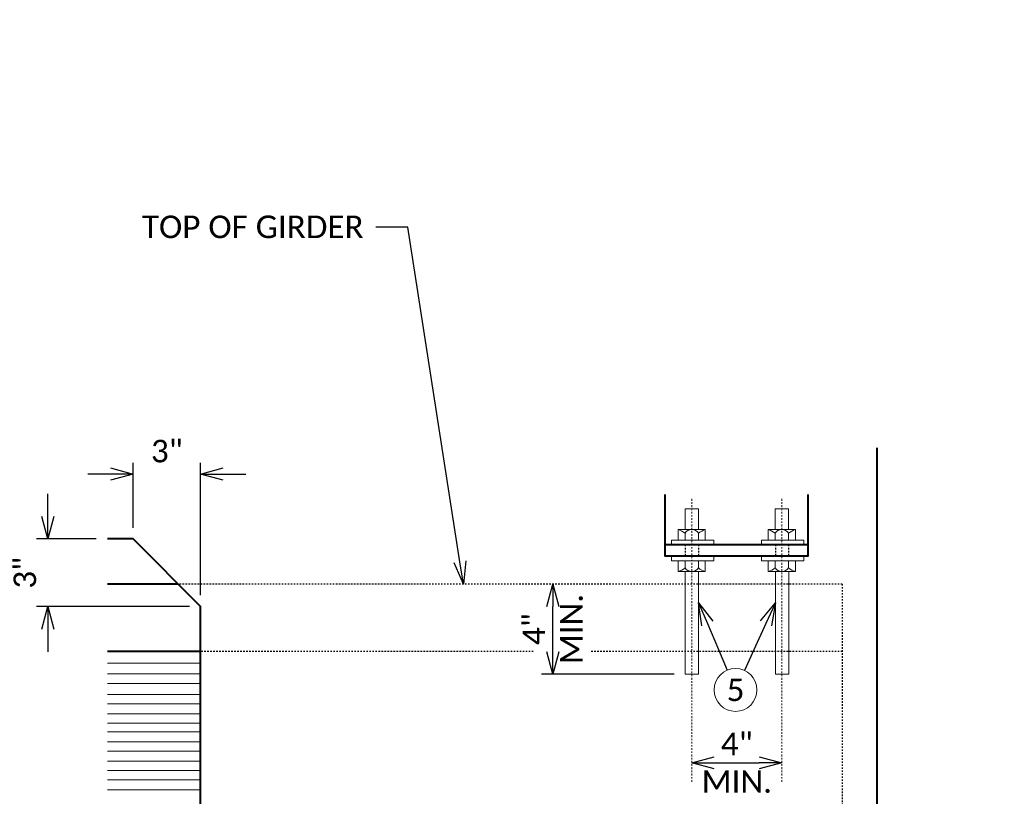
# Model space of a CAD drawing. Extents: x -1664 to -1047, y -2943 to -2691.
# Tile 14 of 17: x -1518 to -1453, y -2743 to -2691. Entities that reach past the tile are written whole.
import ezdxf
from ezdxf import colors
from ezdxf.entities.mleader import LeaderData, LeaderLine
from ezdxf.math import Vec2, Vec3

# ---------------------------------------------------------------- set-up
doc = ezdxf.new("R2010")
doc.units = 0
doc.header["$MEASUREMENT"] = 0
doc.linetypes.add('Wisdot2', pattern=[0.125, 0.0625, -0.0625])
doc.linetypes.add('Wisdot4', pattern=[0.28125, 0.125, -0.0625, 0.03125, -0.0625])
for name, color, linetype, lineweight in [('B_ANNO_DIM', 7, 'Continuous', 18), ('B_ANNO_SYMB', 7, 'Continuous', 18), ('B_ANNO_TEXT', 7, 'Continuous', 18), ('B_CNTR', 1, 'Wisdot4', 18), ('B_CONC_DECK', 1, 'Continuous', 40), ('B_DETAIL', 7, 'Continuous', 18), ('B_DETAIL_HIDDEN', 7, 'Wisdot2', 25), ('B_DETAIL_OBJ', 7, 'Continuous', 40), ('B_STEEL_BOLT', 3, 'Continuous', 18)]:
    doc.layers.add(name, color=color, linetype=linetype, lineweight=lineweight)
doc.styles.add('Annotative', font='calibri.ttf', dxfattribs={"height": 0.0625})
doc.styles.get("Standard").update_dxf_attribs({"font": 'calibri.ttf'})
doc.dimstyles.new('Annotative', dxfattribs={"dimscale": 0, "dimtxt": 0.0625, "dimasz": 0.0625, "dimexe": 0.03125, "dimexo": 0.03125, "dimgap": 0.03125, "dimtad": 1, "dimdec": 3, "dimzin": 3, "dimdsep": 46, "dimlunit": 4, "dimtxsty": 'Standard', "dimblk": 'OPEN30', "dimcen": 0.03125, "dimaunit": 1, "dimadec": 0, "dimazin": 3, "dimtfac": 0.75, "dimtdec": 3, "dimtofl": 0, "dimtmove": 0, "dimatfit": 3, "dimldrblk": 'OPEN30', "dimfxl": 1, "dimtfill": 1, "dimfrac": 1, "dimtolj": 1, "dimtzin": 0, "dimarcsym": 0})

# ---------------------------------------------------------------- blocks, each defined once
blk = doc.blocks.new('_Open30')
at = {"color": 0, "linetype": 'ByBlock', "lineweight": -2}
for p, q in [((-1, 0.268), (0, 0)), ((0, 0), (-1, -0.268)), ((0, 0), (-1, 0))]:
    blk.add_line(p, q, dxfattribs=at)
blk = doc.blocks.new('*D5945')
at = {"layer": 'B_ANNO_DIM', "color": 0, "lineweight": -2, "transparency": 16777216}
for p, q in [((147.128, 218.957), (147.128, 220.457)), ((150.348, 217.457), (146.378, 217.457)), ((156.552, 212.959), (146.378, 212.959)), ((147.128, 211.459), (147.128, 209.959))]:
    blk.add_line(p, q, dxfattribs=at)
at = {"layer": 'Defpoints', "color": 0, "transparency": 16777216}
for p in [(147.128, 217.457), (151.098, 217.457), (157.302, 212.959)]:
    blk.add_point(p, dxfattribs=at)
at = {"layer": 'B_ANNO_DIM', "color": 0, "lineweight": -2, "transparency": 16777216, "xscale": 1.5, "yscale": 1.5, "zscale": 1.5}
for p, rotation in [((147.128, 217.457), 270), ((147.128, 212.959), 90)]:
    blk.add_blockref('_Open30', p, dxfattribs=dict(at, rotation=rotation))
at = {"layer": 'B_ANNO_DIM', "color": 0, "transparency": 16777216, "insert": (145.609, 215.208), "char_height": 1.5, "attachment_point": 5, "rotation": 90, "bg_fill": 3, "box_fill_scale": 1.25, "bg_fill_color": 256, "bg_fill_true_color": 13158600, "bg_fill_transparency": 0}
blk.add_mtext('\\A1;3"', dxfattribs=at)
blk = doc.blocks.new('*D5888')
at = {"layer": 'B_ANNO_DIM', "color": 0, "lineweight": -2, "transparency": 16777216}
for p, q in [((152.804, 218.207), (152.804, 222.526)), ((157.302, 213.709), (157.302, 222.526)), ((151.304, 221.776), (149.804, 221.776)), ((158.802, 221.776), (160.302, 221.776))]:
    blk.add_line(p, q, dxfattribs=at)
at = {"layer": 'Defpoints', "color": 0, "transparency": 16777216}
for p in [(157.302, 221.776), (152.804, 217.457), (157.302, 212.959)]:
    blk.add_point(p, dxfattribs=at)
at = {"layer": 'B_ANNO_DIM', "color": 0, "lineweight": -2, "transparency": 16777216, "xscale": 1.5, "yscale": 1.5, "zscale": 1.5}
blk.add_blockref('_Open30', (152.804, 221.776), dxfattribs=at)
at = {"layer": 'B_ANNO_DIM', "color": 0, "lineweight": -2, "transparency": 16777216, "xscale": 1.5, "yscale": 1.5, "zscale": 1.5, "rotation": 180}
blk.add_blockref('_Open30', (157.302, 221.776), dxfattribs=at)
at = {"layer": 'B_ANNO_DIM', "color": 0, "transparency": 16777216, "insert": (155.053, 223.295), "char_height": 1.5, "attachment_point": 5, "bg_fill": 3, "box_fill_scale": 1.25, "bg_fill_color": 256, "bg_fill_true_color": 13158600, "bg_fill_transparency": 0}
blk.add_mtext('\\A1;3"', dxfattribs=at)
blk = doc.blocks.new('*D5887')
at = {"layer": 'B_ANNO_DIM', "color": 0, "lineweight": -2, "transparency": 16777216}
blk.add_line((191.484, 202.563), (194.478, 202.563), dxfattribs=at)
at = {"layer": 'Defpoints', "color": 0, "transparency": 16777216}
for p in [(189.984, 202.563), (195.978, 202.563), (195.978, 202.563)]:
    blk.add_point(p, dxfattribs=at)
at = {"layer": 'B_ANNO_DIM', "color": 0, "lineweight": -2, "transparency": 16777216, "xscale": 1.5, "yscale": 1.5, "zscale": 1.5, "rotation": 180}
blk.add_blockref('_Open30', (189.984, 202.563), dxfattribs=at)
at = {"layer": 'B_ANNO_DIM', "color": 0, "lineweight": -2, "transparency": 16777216, "xscale": 1.5, "yscale": 1.5, "zscale": 1.5}
blk.add_blockref('_Open30', (195.978, 202.563), dxfattribs=at)
at = {"layer": 'B_ANNO_DIM', "color": 0, "transparency": 16777216, "insert": (192.981, 202.563), "char_height": 1.5, "attachment_point": 5}
blk.add_mtext('\\A1;4"\\PMIN.', dxfattribs=at)
blk = doc.blocks.new('*D5960')
at = {"layer": 'B_ANNO_DIM', "color": 0, "lineweight": -2, "transparency": 16777216}
for p, q in [((180.732, 209.957), (180.732, 212.957)), ((188.802, 208.457), (179.982, 208.457))]:
    blk.add_line(p, q, dxfattribs=at)
at = {"layer": 'Defpoints', "color": 0, "transparency": 16777216}
for p in [(180.732, 214.457), (180.732, 214.457), (189.552, 208.457)]:
    blk.add_point(p, dxfattribs=at)
at = {"layer": 'B_ANNO_DIM', "color": 0, "lineweight": -2, "transparency": 16777216, "xscale": 1.5, "yscale": 1.5, "zscale": 1.5}
for p, rotation in [((180.732, 214.457), 90), ((180.732, 208.457), 270)]:
    blk.add_blockref('_Open30', p, dxfattribs=dict(at, rotation=rotation))
at = {"layer": 'B_ANNO_DIM', "color": 0, "transparency": 16777216, "insert": (180.732, 211.46), "char_height": 1.5, "attachment_point": 5, "rotation": 90}
blk.add_mtext('\\A1;4"\\PMIN.', dxfattribs=at)
blk = doc.blocks.new('*U5885')
at = {"layer": 'B_ANNO_SYMB'}
blk.add_circle((192.8983, 207.4136), 1.4255, dxfattribs=at)
at = {"layer": 'B_CNTR'}
for p, q in [((189.9841, 220.1191), (189.9841, 201.3084)), ((195.9781, 220.1191), (195.9781, 201.3084))]:
    blk.add_line(p, q, dxfattribs=at)
at = {"layer": 'B_CONC_DECK'}
blk.add_line((155.804, 214.4568), (151.0976, 214.4568), dxfattribs=at)
at = {"layer": 'B_CONC_DECK', "flags": 128}
blk.add_lwpolyline([(202.2987, 223.5201), (202.3018, 194.2006), (200.8018, 192.7006), (158.8018, 192.7006), (157.3018, 194.2006), (157.3018, 212.9591), (152.8042, 217.4566), (151.0978, 217.4566)], dxfattribs=at)
at = {"layer": 'B_DETAIL'}
for p, q in [((157.3018, 209.1866), (151.0978, 209.1866)), ((157.3018, 208.4906), (151.0978, 208.4906)), ((157.3018, 207.8366), (151.0978, 207.8366)), ((157.3018, 207.1166), (151.0978, 207.1166)), ((157.3018, 206.4866), (151.0978, 206.4866)), ((157.3018, 205.8146), (151.0978, 205.8146)), ((157.3018, 205.2026), (151.0978, 205.2026)), ((157.3018, 204.6206), (151.0978, 204.6206)), ((157.3018, 203.9666), (151.0978, 203.9666)), ((157.3018, 203.3306), (151.0978, 203.3306)), ((157.3018, 202.6826), (151.0978, 202.6826)), ((157.3018, 202.0526), (151.0978, 202.0526)), ((157.3018, 201.4406), (151.0978, 201.4406)), ((157.3018, 200.7686), (151.0978, 200.7686))]:
    blk.add_line(p, q, dxfattribs=at)
at = {"layer": 'B_DETAIL_HIDDEN', "ltscale": 0.25}
for p, q in [((189.5521, 217.0666), (189.5521, 216.3153)), ((190.4341, 217.0666), (190.4341, 216.3166)), ((195.5461, 217.0666), (195.5461, 216.3153)), ((196.4281, 217.0666), (196.4281, 216.3166))]:
    blk.add_line(p, q, dxfattribs=at)
at = {"layer": 'B_DETAIL_HIDDEN'}
for p, q in [((199.9978, 214.4566), (155.8018, 214.4566)), ((199.9978, 214.4566), (199.9978, 192.7006)), ((179.4371, 209.9626), (157.3018, 209.9626)), ((199.9978, 209.9626), (183.2116, 209.9626))]:
    blk.add_line(p, q, dxfattribs=at)
at = {"layer": 'B_DETAIL_OBJ', "linetype": 'Continuous'}
for p, q in [((197.7001, 217.0666), (188.2141, 217.0666)), ((157.3018, 209.9606), (151.0978, 209.9606))]:
    blk.add_line(p, q, dxfattribs=at)
blk.add_lwpolyline([(197.7001, 220.4146), (197.7001, 216.3166), (188.2141, 216.3166), (188.2141, 220.4146)], dxfattribs=at)
at = {"layer": 'B_STEEL_BOLT'}
for p, q in [((189.539, 218.091), (189.539, 219.464)), ((189.539, 219.464), (190.421, 219.464)), ((190.421, 218.091), (190.421, 219.464)), ((195.533, 218.091), (195.533, 219.464)), ((195.533, 219.464), (196.415, 219.464)), ((196.415, 218.091), (196.415, 219.464)), ((190.8842, 218.091), (189.0757, 218.091)), ((189.0757, 218.091), (189.0757, 217.3707)), ((189.5364, 217.3707), (189.5364, 217.8466)), ((190.4236, 217.3707), (190.4236, 217.8466)), ((190.8842, 218.091), (190.8842, 217.3707)), ((196.8782, 218.091), (195.0697, 218.091)), ((195.0697, 218.091), (195.0697, 217.3707)), ((195.5304, 217.3707), (195.5304, 217.8466)), ((196.4176, 217.3707), (196.4176, 217.8466)), ((196.8782, 218.091), (196.8782, 217.3707)), ((189.0757, 215.2831), (189.0757, 216.0033)), ((189.5364, 216.0033), (189.5364, 215.5274)), ((190.4236, 216.0033), (190.4236, 215.5274)), ((190.8842, 215.2831), (190.8842, 216.0033)), ((195.0697, 215.2831), (195.0697, 216.0033)), ((195.5304, 216.0033), (195.5304, 215.5274)), ((196.4176, 216.0033), (196.4176, 215.5274)), ((196.8782, 215.2831), (196.8782, 216.0033)), ((190.8842, 215.2831), (189.0757, 215.2831)), ((189.5521, 215.2831), (189.5521, 208.4566)), ((190.4401, 215.2831), (190.4401, 208.4566)), ((196.8782, 215.2831), (195.0697, 215.2831)), ((195.5461, 215.2831), (195.5461, 208.4566)), ((196.4341, 215.2831), (196.4341, 208.4566)), ((189.5521, 208.4566), (190.4401, 208.4566)), ((195.5461, 208.4566), (196.4341, 208.4566))]:
    blk.add_line(p, q, dxfattribs=at)
at = {"layer": 'B_STEEL_BOLT', "flags": 128}
for points in [[(191.447, 217.3707), (188.6367, 217.3707), (188.6367, 217.0666), (191.447, 217.0666), (191.447, 217.3707)], [(197.441, 217.3707), (194.6307, 217.3707), (194.6307, 217.0666), (197.441, 217.0666), (197.441, 217.3707)], [(191.447, 216.0033), (188.6367, 216.0033), (188.6367, 216.3166), (191.447, 216.3166), (191.447, 216.0033)], [(197.441, 216.0033), (194.6307, 216.0033), (194.6307, 216.3166), (197.441, 216.3166), (197.441, 216.0033)]]:
    blk.add_lwpolyline(points, dxfattribs=at)
at = {"layer": 'B_STEEL_BOLT'}
for centre, radius, start, end in [((188.5342, 216.4786), 1.6959, 53.775081, 71.376976), ((189.98, 217.554), 0.5315, 33.410983, 146.589017), ((191.4258, 216.4786), 1.6959, 108.623024, 126.224919), ((194.5282, 216.4786), 1.6959, 53.775081, 71.376976), ((195.974, 217.554), 0.5315, 33.410983, 146.589017), ((197.4198, 216.4786), 1.6959, 108.623024, 126.224919), ((188.5342, 216.8955), 1.6959, 288.623024, 306.224919), ((189.98, 215.8201), 0.5315, 213.410983, 326.589017), ((191.4258, 216.8955), 1.6959, 233.775081, 251.376976), ((194.5282, 216.8955), 1.6959, 288.623024, 306.224919), ((195.974, 215.8201), 0.5315, 213.410983, 326.589017), ((197.4198, 216.8955), 1.6959, 233.775081, 251.376976)]:
    blk.add_arc(centre, radius, start, end, dxfattribs=at)
at = {"layer": 'B_ANNO_DIM', "style": 'Annotative'}
for tag, p in [('D12', (274.4722, 210.6075)), ('D11', (141.9631, 208.3823)), ('D13', (131.1931, 53.2316))]:
    blk.add_attdef(tag, p, '', height=1.5, rotation=90, dxfattribs=at)
at = {"layer": 'B_ANNO_TEXT', "insert": (192.8983, 207.4136), "char_height": 1.5, "width": 3.563823, "attachment_point": 5, "style": 'Annotative'}
blk.add_mtext('5', dxfattribs=at)
at = {"layer": 'B_ANNO_TEXT', "style": 'Annotative'}
blk.add_attdef('JTR', (310.3612, 59.5619), '', height=1.5, dxfattribs=at)
at = {"layer": 'B_ANNO_DIM'}
dim = blk.add_linear_dim(base=(180.7321, 214.4566), p1=(189.5521, 208.4566), p2=(180.7321, 214.4566), angle=90, text='<>\\XMIN.', dimstyle='Annotative', override={"dimlfac": 0.666, "dimtfill": 0}, dxfattribs=at)
dim.commit()
dim.dimension.update_dxf_attribs({"geometry": '*D5960', "text_midpoint": (180.7321, 211.4596), "dimtype": 160})
dim = blk.add_linear_dim(base=(195.9781, 202.5628), p1=(189.9841, 202.5628), p2=(195.9781, 202.5628), text='<>\\XMIN.', dimstyle='Annotative', override={"dimlfac": 0.666, "dimtfill": 0}, dxfattribs=at)
dim.commit()
dim.dimension.update_dxf_attribs({"geometry": '*D5887', "text_midpoint": (192.9811, 202.5628), "dimtype": 160})
ml = blk.add_multileader_mtext('Standard', dxfattribs=at)
ml.set_content('', color=256)
ml.set_leader_properties()
ml.set_arrow_properties(name='OPEN30')
ml.build(insert=Vec2(0, 0))
ml.multileader.update_dxf_attribs({"text_right_attachment_type": 3, "dogleg_length": 0.0625, "arrow_head_size": 1.5, "scale": 24})
ctx = ml.context
ctx.base_point, ctx.scale, ctx.char_height, ctx.arrow_head_size, ctx.landing_gap_size, ctx.plane_origin, ctx.plane_x_axis, ctx.plane_y_axis = Vec3(192.9274, 207.3451), 24, 1.5, 1.5, 0.75, Vec3(190.3998, 213.3095), Vec3(-0.3901882, 0.9207351), Vec3(-0.9207351, -0.3901882)
ctx.right_attachment = 3
notes = []
notes.append((ctx, [(0, (1, 1, 0), (191.7568, 210.1073), (0.3901882, -0.9207351), 1.5, [(0, [(190.4401, 213.2143), (191.7568, 210.1073), (191.7568, 210.1073)], 0, [])])]))
ctx.mtext.insert, ctx.mtext.text_direction, ctx.mtext.rotation, ctx.mtext.flow_direction = Vec3(191.9442, 207.743), Vec3(-0.3901882, 0.9207351), 1.9716324, 5
ml = blk.add_multileader_mtext('Standard', dxfattribs=at)
ml.set_content('', color=256)
ml.set_leader_properties()
ml.set_arrow_properties(name='OPEN30')
ml.build(insert=Vec2(0, 0))
ml.multileader.update_dxf_attribs({"text_right_attachment_type": 3, "dogleg_length": 0.0625, "arrow_head_size": 1.5, "scale": 24})
ctx = ml.context
ctx.base_point, ctx.scale, ctx.char_height, ctx.arrow_head_size, ctx.landing_gap_size, ctx.plane_origin, ctx.plane_x_axis, ctx.plane_y_axis = Vec3(192.8673, 207.3459), 24, 1.5, 1.5, 0.75, Vec3(195.5623, 213.2366), Vec3(0.4160329, 0.9093496), Vec3(-0.9093496, 0.4160329)
ctx.right_attachment = 3
notes.append((ctx, [(0, (1, 1, 0), (194.1154, 210.074), (-0.4160329, -0.9093496), 1.5, [(0, [(195.5461, 213.2012), (194.1154, 210.074), (194.1154, 210.074)], 0, [])])]))
ctx.mtext.insert, ctx.mtext.text_direction, ctx.mtext.rotation, ctx.mtext.flow_direction = Vec3(192.4974, 208.34), Vec3(0.4160329, 0.9093496), 1.141718, 5
for ctx, leaders in notes:
    for number, flags, end, landing, length, lines in leaders:
        leader = LeaderData()
        leader.index, (leader.has_last_leader_line, leader.has_dogleg_vector, leader.attachment_direction) = number, flags
        leader.last_leader_point, leader.dogleg_vector, leader.dogleg_length = Vec3(end), Vec3(landing), length
        for number, points, colour, breaks in lines:
            line = LeaderLine()
            line.index, line.vertices, line.color, line.breaks = number, Vec3.list(points), colors.encode_raw_color(colour), breaks
            leader.lines.append(line)
        ctx.leaders.append(leader)
dim = blk.add_linear_dim(base=(147.1276, 217.4566), p1=(157.3018, 212.9591), p2=(151.0978, 217.4566), angle=90, dimstyle='Annotative', override={"dimlfac": 0.666}, dxfattribs=at)
dim.commit()
dim.dimension.update_dxf_attribs({"geometry": '*D5945', "text_midpoint": (145.6092, 215.2078)})
dim = blk.add_linear_dim(base=(157.3018, 221.7761), p1=(152.8042, 217.4566), p2=(157.3018, 212.9591), dimstyle='Annotative', override={"dimlfac": 0.666}, dxfattribs=at)
dim.commit()
dim.dimension.update_dxf_attribs({"geometry": '*D5888', "text_midpoint": (155.053, 223.2946)})
ml = blk.add_multileader_mtext('Standard', dxfattribs=at)
ml.set_content('TOP OF GIRDER', color=256)
ml.set_leader_properties()
ml.set_arrow_properties(name='OPEN30')
ml.build(insert=Vec2(0, 0))
ml.multileader.update_dxf_attribs({"text_right_attachment_type": 3, "dogleg_length": 0.0625, "arrow_head_size": 1.5, "scale": 24})
ctx = ml.context
ctx.base_point, ctx.scale, ctx.char_height, ctx.arrow_head_size, ctx.landing_gap_size, ctx.plane_origin = Vec3(152.6418, 238.2103), 24, 1.5, 1.5, 0.75, Vec3(174.7916, 214.4566)
ctx.right_attachment = 3
notes = []
notes.append((ctx, [(0, (1, 1, 0), (170.4515, 238.1953), (-1, 0), 1.5, [(0, [(174.7916, 214.4566), (171.0856, 238.1953), (170.7685, 238.1953)], 0, [])])]))
ctx.mtext.insert, ctx.mtext.flow_direction = Vec3(153.3918, 238.9712), 5
for ctx, leaders in notes:
    for number, flags, end, landing, length, lines in leaders:
        leader = LeaderData()
        leader.index, (leader.has_last_leader_line, leader.has_dogleg_vector, leader.attachment_direction) = number, flags
        leader.last_leader_point, leader.dogleg_vector, leader.dogleg_length = Vec3(end), Vec3(landing), length
        for number, points, colour, breaks in lines:
            line = LeaderLine()
            line.index, line.vertices, line.color, line.breaks = number, Vec3.list(points), colors.encode_raw_color(colour), breaks
            leader.lines.append(line)
        ctx.leaders.append(leader)

msp = doc.modelspace()

# ---------------------------------------------------------------- block references
msp.add_blockref('*U5885', (-1663.73, -2943.441))

doc.saveas('drawing.dxf')
